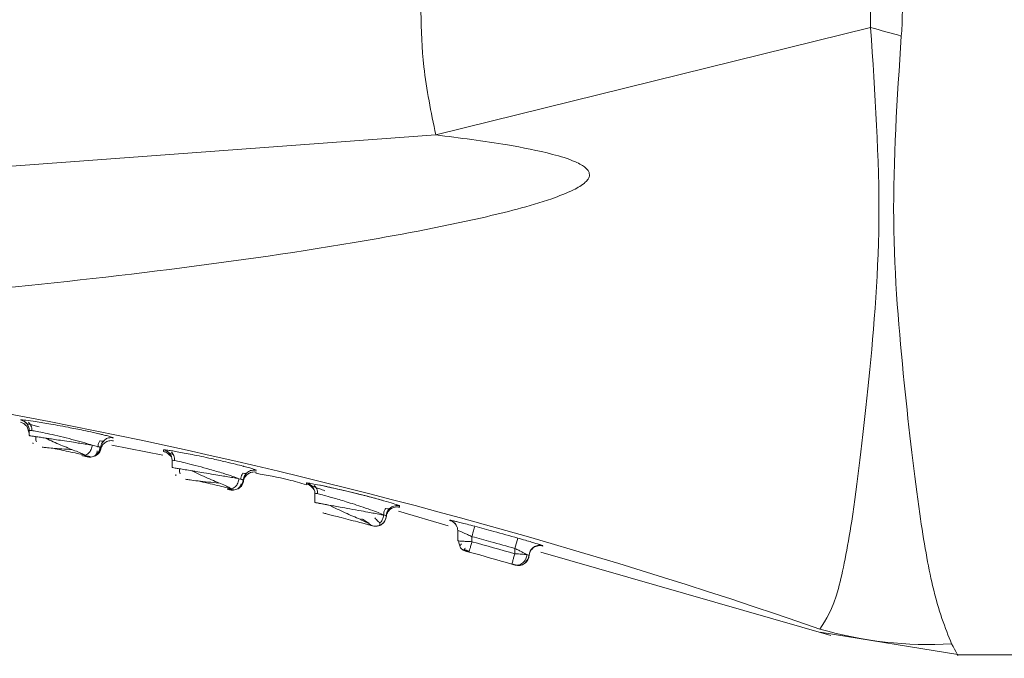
# Model space of a CAD drawing. Header units: millimetres. Extents: x -445 to 1926, y -59 to 420.
# Tile 42 of 44: x 1884.82 to 1898.6, y 155.53 to 164.48. Entities that reach past the tile are written whole.
import ezdxf

# ---------------------------------------------------------------- set-up
doc = ezdxf.new("R2010")
doc.units = ezdxf.units.MM
doc.linetypes.add('SLD-Solid', pattern=[0])

msp = doc.modelspace()

# ---------------------------------------------------------------- linework, layer by layer
at = {"color": 7, "linetype": 'SLD-Solid', "lineweight": 18}
for p, q in [((1896.73, 164.366), (1890.643, 162.863)), ((1875.449, 161.74), (1890.643, 162.863)), ((1884.949, 158.688), (1884.914, 158.787)), ((1884.936, 158.776), (1884.94, 158.774)), ((1884.949, 158.725), (1884.949, 158.652)), ((1884.949, 158.725), (1884.949, 158.693)), ((1885.002, 158.551), (1885.005, 158.535)), ((1886.128, 158.621), (1886.128, 158.621)), ((1885.831, 158.519), (1885.907, 158.5)), ((1886.108, 158.519), (1886.82, 158.379)), ((1886.83, 158.454), (1886.83, 158.431)), ((1885.73, 158.375), (1885.804, 158.359)), ((1885.738, 158.378), (1885.731, 158.375)), ((1885.768, 158.354), (1885.773, 158.353)), ((1886.917, 158.377), (1886.94, 158.356)), ((1886.949, 158.307), (1886.949, 158.205)), ((1886.949, 158.307), (1886.949, 158.286)), ((1888.132, 158.167), (1888.132, 158.167)), ((1887.002, 158.106), (1887.001, 158.091)), ((1887.886, 158.049), (1887.907, 158.043)), ((1887.949, 158.03), (1887.949, 158.03)), ((1887.764, 157.893), (1887.766, 157.892)), ((1887.774, 157.904), (1887.814, 157.895)), ((1888.833, 157.989), (1888.834, 157.974)), ((1888.917, 157.92), (1888.941, 157.891)), ((1888.949, 157.843), (1888.949, 157.715)), ((1888.949, 157.843), (1888.949, 157.829)), ((1890.119, 157.592), (1890.816, 157.391)), ((1889.949, 157.528), (1889.949, 157.528)), ((1889.949, 157.528), (1889.949, 157.528)), ((1890.837, 157.469), (1890.837, 157.465)), ((1889.824, 157.386), (1889.825, 157.386)), ((1890.918, 157.411), (1890.941, 157.371)), ((1890.949, 157.324), (1890.949, 157.181)), ((1890.949, 157.324), (1890.949, 157.32)), ((1891.149, 157.237), (1891.149, 157.167)), ((1891.789, 157.218), (1891.749, 157.073)), ((1891.046, 157.04), (1891.046, 157.04)), ((1891.749, 157.073), (1891.749, 156.998)), ((1892.139, 157.111), (1892.114, 157.121)), ((1891.944, 156.977), (1891.939, 156.979)), ((1891.954, 157.005), (1891.949, 156.975)), ((1892.114, 157.018), (1896.173, 155.852)), ((1891.703, 156.859), (1891.708, 156.858)), ((1891.755, 156.844), (1891.758, 156.844)), ((1891.758, 156.84), (1891.757, 156.84)), ((1891.777, 156.838), (1891.78, 156.837)), ((1891.803, 156.841), (1891.818, 156.837)), ((1891.821, 156.835), (1891.815, 156.835)), ((1896.023, 155.902), (1897.98, 155.585)), ((1897.948, 155.585), (1912.549, 155.585))]:
    msp.add_line(p, q, dxfattribs=at)
at = {"color": 7, "linetype": 'SLD-Solid', "lineweight": 18, "flags": 128}
for points in [[(1885.828, 158.353), (1885.799, 158.351), (1885.768, 158.354)], [(1887.826, 157.891), (1887.796, 157.889), (1887.764, 157.893)], [(1891.188, 157.382), (1891.187, 157.379), (1891.184, 157.37), (1891.181, 157.356), (1891.176, 157.338), (1891.17, 157.317), (1891.163, 157.292), (1891.156, 157.265), (1891.149, 157.237)], [(1891.826, 156.836), (1891.824, 156.836), (1891.821, 156.835)]]:
    msp.add_lwpolyline(points, dxfattribs=at)
at = {"color": 7, "linetype": 'SLD-Solid', "lineweight": 18}
for centre, radius, start, end in [((1941.317, 323.385), 165.151, 254.33704, 254.49179), ((1869.99, 80.726), 79.595, 70.91041, 86.06764), ((1884.799, 158.725), 0.15, 0.0073, 79.4971), ((1886.799, 158.307), 0.15, 0.0064, 78.0251), ((1888.799, 157.843), 0.15, 0.0057, 76.5886), ((1890.099, 157.522), 0.15, 97.5493, 177.8577), ((1890.799, 157.324), 0.15, 29.185, 75.0959), ((1890.799, 157.324), 0.15, 0.0051, 29.1784), ((1864.264, 60.693), 100.15, 74.07145, 74.4281), ((1892.099, 156.967), 0.15, 74.1953, 165.2371), ((1864.264, 60.693), 100, 74.07145, 74.4281), ((1897.542, 161.158), 5.431, 253.7437, 273.4003)]:
    msp.add_arc(centre, radius, start, end, dxfattribs=at)
for points, knots in [([(1890.643, 162.863), (1890.577, 163.18), (1890.457, 163.748), (1890.441, 164.328), (1890.434, 164.585)], [0, 0, 0, 0, 0.556738, 1, 1, 1, 1]), ([(1896.73, 164.585), (1896.73, 164.544), (1896.731, 164.471), (1896.73, 164.398), (1896.73, 164.366)], [0, 0, 0, 0, 0.56272, 1, 1, 1, 1]), ([(1897.175, 164.585), (1897.174, 164.522), (1897.173, 164.408), (1897.164, 164.296), (1897.16, 164.246)], [0, 0, 0, 0, 0.558771, 1, 1, 1, 1]), ([(1896.73, 164.366), (1896.792, 163.448), (1896.914, 161.64), (1896.692, 159.223), (1896.492, 157.508), (1896.257, 156.3), (1896.107, 156.074), (1896.021, 155.944)], [0, 0, 0, 0, 0.215583, 0.424685, 0.63353, 0.789403, 1, 1, 1, 1]), ([(1897.16, 164.246), (1897.103, 163.375), (1896.99, 161.649), (1897.2, 159.33), (1897.393, 157.634), (1897.62, 156.348), (1897.774, 155.961), (1897.864, 155.737)], [0, 0, 0, 0, 0.2154963, 0.427053, 0.6352748, 0.7887325, 1, 1, 1, 1]), ([(1875.449, 160.281), (1877.286, 160.317), (1881.063, 160.391), (1885.747, 160.802), (1889.187, 161.285), (1891.027, 161.631), (1892.056, 161.886), (1892.533, 162.068), (1892.706, 162.165), (1892.774, 162.238), (1892.795, 162.282), (1892.795, 162.326), (1892.775, 162.367), (1892.735, 162.408), (1892.674, 162.448), (1892.525, 162.521), (1892.179, 162.623), (1891.527, 162.75), (1890.978, 162.82), (1890.643, 162.863)], [0, 0, 0, 0, 0.277154, 0.569443, 0.709641, 0.801655, 0.852576, 0.869317, 0.879228, 0.882226, 0.884534, 0.88657, 0.888768, 0.891501, 0.895083, 0.899771, 0.916625, 0.949186, 1, 1, 1, 1]), ([(1885.005, 158.853), (1884.957, 158.86), (1884.882, 158.87), (1884.834, 158.875), (1884.829, 158.873), (1884.826, 158.872)], [0, 0, 0, 0, 0.480755, 0.738426, 1, 1, 1, 1]), ([(1884.826, 158.872), (1884.842, 158.868), (1884.876, 158.859), (1884.9, 158.834), (1884.913, 158.822)], [0, 0, 0, 0, 0.493584, 1, 1, 1, 1]), ([(1884.826, 158.838), (1884.842, 158.833), (1884.876, 158.824), (1884.901, 158.798), (1884.914, 158.785)], [0, 0, 0, 0, 0.484347, 1, 1, 1, 1]), ([(1884.913, 158.823), (1884.916, 158.822), (1884.922, 158.819), (1884.959, 158.809), (1885.013, 158.794), (1885.063, 158.78), (1885.088, 158.773)], [0, 0, 0, 0, 0.235642, 0.493242, 0.748037, 1, 1, 1, 1]), ([(1884.941, 158.839), (1884.947, 158.832), (1884.96, 158.818), (1884.975, 158.79), (1884.986, 158.758), (1884.986, 158.734), (1884.986, 158.721)], [0, 0, 0, 0, 0.221284, 0.464206, 0.725639, 1, 1, 1, 1]), ([(1885.998, 158.66), (1885.983, 158.664), (1885.967, 158.668), (1885.94, 158.674), (1885.908, 158.682), (1885.832, 158.699), (1885.691, 158.729), (1885.518, 158.764), (1885.352, 158.795), (1885.225, 158.817), (1885.106, 158.837), (1885.041, 158.847), (1885.005, 158.853)], [0, 0, 0, 0, 0.069027, 0.07265, 0.103319, 0.190317, 0.329871, 0.521758, 0.650391, 0.767148, 0.871975, 1, 1, 1, 1]), ([(1885.831, 158.519), (1885.798, 158.529), (1885.727, 158.551), (1885.586, 158.589), (1885.427, 158.63), (1885.272, 158.667), (1885.136, 158.696), (1885.031, 158.716), (1884.962, 158.727), (1884.953, 158.726), (1884.949, 158.725)], [0, 0, 0, 0, 0.115982, 0.247937, 0.377278, 0.510915, 0.634615, 0.756254, 0.879415, 1, 1, 1, 1]), ([(1884.949, 158.652), (1884.95, 158.652), (1884.954, 158.651), (1884.985, 158.647), (1885.036, 158.639), (1885.099, 158.63), (1885.154, 158.621), (1885.179, 158.618)], [0, 0, 0, 0, 0.196782, 0.399595, 0.608598, 0.823934, 1, 1, 1, 1]), ([(1885.041, 158.638), (1885.041, 158.632), (1885.039, 158.616), (1885.043, 158.59), (1885.049, 158.572), (1885.052, 158.563)], [0, 0, 0, 0, 0.227109, 0.631224, 1, 1, 1, 1]), ([(1885.178, 158.618), (1885.189, 158.612), (1885.228, 158.591), (1885.311, 158.554), (1885.417, 158.509), (1885.52, 158.468), (1885.613, 158.432), (1885.691, 158.4), (1885.725, 158.384), (1885.741, 158.376)], [0, 0, 0, 0, 0.062189, 0.228163, 0.390944, 0.549829, 0.704498, 0.854885, 1, 1, 1, 1]), ([(1885.179, 158.618), (1885.198, 158.615), (1885.244, 158.608), (1885.335, 158.594), (1885.448, 158.577), (1885.56, 158.56), (1885.666, 158.544), (1885.756, 158.53), (1885.807, 158.523), (1885.831, 158.519)], [0, 0, 0, 0, 0.096171, 0.233662, 0.390474, 0.570203, 0.696639, 0.85545, 1, 1, 1, 1]), ([(1885.911, 158.49), (1885.912, 158.502), (1885.914, 158.526), (1885.925, 158.556), (1885.936, 158.571), (1885.94, 158.577)], [0, 0, 0, 0, 0.3954501, 0.7722303, 1, 1, 1, 1]), ([(1885.911, 158.49), (1885.912, 158.502), (1885.915, 158.526), (1885.925, 158.556), (1885.936, 158.571), (1885.94, 158.577)], [0, 0, 0, 0, 0.395466, 0.772257, 1, 1, 1, 1]), ([(1885.94, 158.577), (1885.94, 158.577), (1885.957, 158.574), (1885.977, 158.572), (1885.984, 158.573), (1885.987, 158.574)], [0, 0, 0, 0, 0.013257, 0.505317, 1, 1, 1, 1]), ([(1885.949, 158.444), (1885.951, 158.456), (1885.954, 158.479), (1885.972, 158.517), (1886.007, 158.556), (1886.054, 158.578), (1886.097, 158.584), (1886.119, 158.58), (1886.131, 158.578)], [0, 0, 0, 0, 0.136954, 0.267626, 0.5, 0.732374, 0.863046, 1, 1, 1, 1]), ([(1885.988, 158.571), (1885.982, 158.565), (1885.967, 158.55), (1885.955, 158.52), (1885.951, 158.498), (1885.949, 158.487)], [0, 0, 0, 0, 0.293529, 0.638416, 1, 1, 1, 1]), ([(1886.128, 158.621), (1886.117, 158.622), (1886.094, 158.625), (1886.053, 158.619), (1886.013, 158.603), (1885.995, 158.579), (1885.988, 158.571)], [0, 0, 0, 0, 0.2203952, 0.4306129, 0.8047636, 1, 1, 1, 1]), ([(1886.128, 158.621), (1886.12, 158.625), (1886.107, 158.632), (1886.048, 158.648), (1886.01, 158.657), (1885.998, 158.66)], [0, 0, 0, 0, 0.551907, 0.861243, 1, 1, 1, 1]), ([(1885.133, 158.492), (1885.148, 158.489), (1885.181, 158.484), (1885.28, 158.476), (1885.408, 158.466), (1885.501, 158.459), (1885.549, 158.456)], [0, 0, 0, 0, 0.225934, 0.469892, 0.728928, 1, 1, 1, 1]), ([(1885.281, 158.476), (1885.322, 158.467), (1885.404, 158.449), (1885.532, 158.422), (1885.651, 158.396), (1885.711, 158.383), (1885.742, 158.376)], [0, 0, 0, 0, 0.249881, 0.499717, 0.749702, 1, 1, 1, 1]), ([(1885.831, 158.519), (1885.83, 158.509), (1885.827, 158.489), (1885.817, 158.458), (1885.801, 158.429), (1885.781, 158.405), (1885.759, 158.387), (1885.744, 158.38), (1885.738, 158.378)], [0, 0, 0, 0, 0.15729, 0.326168, 0.503762, 0.686052, 0.868334, 1, 1, 1, 1]), ([(1885.949, 158.487), (1885.948, 158.477), (1885.945, 158.457), (1885.933, 158.428), (1885.914, 158.401), (1885.889, 158.379), (1885.86, 158.361), (1885.838, 158.356), (1885.828, 158.353)], [0, 0, 0, 0, 0.1510679, 0.3127741, 0.4824406, 0.6563868, 0.8303331, 1, 1, 1, 1]), ([(1885.829, 158.353), (1885.839, 158.356), (1885.861, 158.362), (1885.885, 158.382), (1885.901, 158.408), (1885.902, 158.43), (1885.903, 158.441)], [0, 0, 0, 0, 0.237164, 0.485901, 0.741762, 1, 1, 1, 1]), ([(1885.878, 158.367), (1885.887, 158.373), (1885.906, 158.385), (1885.928, 158.41), (1885.944, 158.438), (1885.95, 158.457), (1885.953, 158.467)], [0, 0, 0, 0, 0.265346, 0.524013, 0.770275, 1, 1, 1, 1]), ([(1885.883, 158.383), (1885.892, 158.391), (1885.909, 158.406), (1885.927, 158.435), (1885.939, 158.465), (1885.941, 158.486), (1885.942, 158.496)], [0, 0, 0, 0, 0.266072, 0.525124, 0.771179, 1, 1, 1, 1]), ([(1885.907, 158.5), (1885.913, 158.498), (1885.932, 158.494), (1885.934, 158.493), (1885.935, 158.492)], [0, 0, 0, 0, 0.3121599, 1, 1, 1, 1]), ([(1885.935, 158.492), (1885.934, 158.493), (1885.932, 158.494), (1885.913, 158.498), (1885.907, 158.5)], [0, 0, 0, 0, 0.683688, 1, 1, 1, 1]), ([(1886.829, 158.431), (1886.845, 158.426), (1886.879, 158.416), (1886.903, 158.391), (1886.915, 158.378)], [0, 0, 0, 0, 0.484918, 1, 1, 1, 1]), ([(1888.132, 158.167), (1888.124, 158.171), (1888.112, 158.177), (1888.038, 158.199), (1887.982, 158.215), (1887.915, 158.232), (1887.835, 158.253), (1887.687, 158.288), (1887.521, 158.326), (1887.361, 158.36), (1887.193, 158.394), (1887.046, 158.422), (1886.937, 158.441), (1886.876, 158.451), (1886.837, 158.455), (1886.832, 158.454), (1886.83, 158.454)], [0, 0, 0, 0, 0.110611, 0.172342, 0.238205, 0.247621, 0.314107, 0.3903, 0.491869, 0.561418, 0.627803, 0.750448, 0.81342, 0.876012, 0.938203, 1, 1, 1, 1]), ([(1886.941, 158.42), (1886.947, 158.413), (1886.96, 158.399), (1886.976, 158.371), (1886.986, 158.338), (1886.986, 158.314), (1886.986, 158.301)], [0, 0, 0, 0, 0.220863, 0.463706, 0.725336, 1, 1, 1, 1]), ([(1885.738, 158.377), (1885.729, 158.374), (1885.711, 158.369), (1885.693, 158.371), (1885.684, 158.372)], [0, 0, 0, 0, 0.487939, 1, 1, 1, 1]), ([(1885.684, 158.372), (1885.711, 158.366), (1885.758, 158.356), (1885.765, 158.355), (1885.768, 158.354)], [0, 0, 0, 0, 0.581601, 1, 1, 1, 1]), ([(1885.828, 158.353), (1885.817, 158.352), (1885.797, 158.349), (1885.777, 158.352), (1885.768, 158.354)], [0, 0, 0, 0, 0.517006, 1, 1, 1, 1]), ([(1886.912, 158.406), (1886.915, 158.405), (1886.922, 158.402), (1886.943, 158.395), (1886.964, 158.389), (1886.965, 158.389)], [0, 0, 0, 0, 0.463705, 0.970128, 1, 1, 1, 1]), ([(1887.886, 158.049), (1887.858, 158.06), (1887.8, 158.081), (1887.657, 158.127), (1887.488, 158.177), (1887.312, 158.226), (1887.163, 158.264), (1887.044, 158.292), (1886.964, 158.308), (1886.954, 158.307), (1886.949, 158.307)], [0, 0, 0, 0, 0.113656, 0.237423, 0.386818, 0.512713, 0.640144, 0.756119, 0.879699, 1, 1, 1, 1]), ([(1886.949, 158.205), (1886.951, 158.205), (1886.955, 158.204), (1886.991, 158.198), (1887.05, 158.189), (1887.127, 158.176), (1887.195, 158.165), (1887.227, 158.159)], [0, 0, 0, 0, 0.190211, 0.387491, 0.592051, 0.80408, 1, 1, 1, 1]), ([(1887.055, 158.188), (1887.054, 158.184), (1887.052, 158.169), (1887.054, 158.144), (1887.06, 158.126), (1887.062, 158.117)], [0, 0, 0, 0, 0.158526, 0.599092, 1, 1, 1, 1]), ([(1887.225, 158.16), (1887.233, 158.156), (1887.274, 158.135), (1887.361, 158.095), (1887.474, 158.045), (1887.582, 158), (1887.675, 157.961), (1887.748, 157.927), (1887.773, 157.912), (1887.785, 157.905)], [0, 0, 0, 0, 0.0420362, 0.2110653, 0.3770787, 0.5393743, 0.6975898, 0.851524, 1, 1, 1, 1]), ([(1887.227, 158.159), (1887.246, 158.156), (1887.297, 158.148), (1887.404, 158.13), (1887.528, 158.11), (1887.642, 158.091), (1887.74, 158.074), (1887.825, 158.06), (1887.866, 158.053), (1887.886, 158.049)], [0, 0, 0, 0, 0.086392, 0.235355, 0.415872, 0.570521, 0.699916, 0.856205, 1, 1, 1, 1]), ([(1887.949, 158.001), (1887.95, 158.013), (1887.953, 158.037), (1887.967, 158.068), (1887.986, 158.094), (1888.009, 158.114), (1888.035, 158.13), (1888.065, 158.14), (1888.099, 158.145), (1888.122, 158.141), (1888.134, 158.139)], [0, 0, 0, 0, 0.136997, 0.267593, 0.389104, 0.5, 0.610896, 0.732406, 0.863003, 1, 1, 1, 1]), ([(1888.132, 158.167), (1888.12, 158.169), (1888.097, 158.172), (1888.063, 158.167), (1888.034, 158.157), (1888.009, 158.142), (1887.995, 158.129), (1887.989, 158.123)], [0, 0, 0, 0, 0.227814, 0.444902, 0.646953, 0.831513, 1, 1, 1, 1]), ([(1887.139, 158.042), (1887.158, 158.038), (1887.198, 158.031), (1887.313, 158.017), (1887.456, 158.002), (1887.555, 157.993), (1887.606, 157.988)], [0, 0, 0, 0, 0.22538, 0.469246, 0.728468, 1, 1, 1, 1]), ([(1887.313, 158.018), (1887.358, 158.007), (1887.449, 157.986), (1887.583, 157.954), (1887.703, 157.925), (1887.755, 157.912), (1887.782, 157.906)], [0, 0, 0, 0, 0.24968, 0.499412, 0.74946, 1, 1, 1, 1]), ([(1887.886, 158.049), (1887.885, 158.039), (1887.883, 158.018), (1887.872, 157.987), (1887.855, 157.958), (1887.832, 157.933), (1887.807, 157.915), (1887.79, 157.909), (1887.782, 157.907)], [0, 0, 0, 0, 0.156575, 0.325278, 0.503159, 0.686007, 0.868851, 1, 1, 1, 1]), ([(1887.949, 158.03), (1887.948, 158.02), (1887.945, 157.999), (1887.933, 157.969), (1887.915, 157.941), (1887.889, 157.917), (1887.859, 157.899), (1887.837, 157.894), (1887.826, 157.891)], [0, 0, 0, 0, 0.150158, 0.311536, 0.481369, 0.655768, 0.830167, 1, 1, 1, 1]), ([(1887.886, 157.92), (1887.895, 157.928), (1887.913, 157.944), (1887.931, 157.974), (1887.942, 158.005), (1887.944, 158.026), (1887.945, 158.037)], [0, 0, 0, 0, 0.266918, 0.526412, 0.772222, 1, 1, 1, 1]), ([(1887.886, 157.92), (1887.895, 157.928), (1887.913, 157.944), (1887.931, 157.974), (1887.942, 158.005), (1887.944, 158.026), (1887.945, 158.037)], [0, 0, 0, 0, 0.266918, 0.526413, 0.772223, 1, 1, 1, 1]), ([(1887.891, 157.917), (1887.9, 157.925), (1887.918, 157.94), (1887.936, 157.969), (1887.948, 157.999), (1887.951, 158.02), (1887.952, 158.03)], [0, 0, 0, 0, 0.266307, 0.52548, 0.771467, 1, 1, 1, 1]), ([(1887.907, 158.043), (1887.917, 158.04), (1887.936, 158.035), (1887.939, 158.033), (1887.941, 158.033)], [0, 0, 0, 0, 0.519273, 1, 1, 1, 1]), ([(1887.941, 158.033), (1887.939, 158.033), (1887.936, 158.035), (1887.917, 158.04), (1887.907, 158.043)], [0, 0, 0, 0, 0.481261, 1, 1, 1, 1]), ([(1887.911, 158.038), (1887.912, 158.05), (1887.915, 158.075), (1887.926, 158.105), (1887.937, 158.121), (1887.941, 158.127)], [0, 0, 0, 0, 0.390091, 0.761615, 1, 1, 1, 1]), ([(1887.911, 158.038), (1887.912, 158.05), (1887.915, 158.075), (1887.926, 158.105), (1887.937, 158.121), (1887.941, 158.127)], [0, 0, 0, 0, 0.390091, 0.761612, 1, 1, 1, 1]), ([(1887.941, 158.127), (1887.942, 158.127), (1887.959, 158.124), (1887.978, 158.122), (1887.985, 158.123), (1887.989, 158.124)], [0, 0, 0, 0, 0.01423, 0.530457, 1, 1, 1, 1]), ([(1887.989, 158.123), (1887.989, 158.122), (1887.98, 158.115), (1887.968, 158.095), (1887.953, 158.065), (1887.95, 158.041), (1887.949, 158.03)], [0, 0, 0, 0, 0.024242, 0.328983, 0.656403, 1, 1, 1, 1]), ([(1888.124, 158.124), (1888.277, 158.098), (1888.516, 158.058), (1888.747, 157.987), (1888.83, 157.962)], [0, 0, 0, 0, 0.642536, 1, 1, 1, 1]), ([(1887.72, 157.904), (1887.735, 157.9), (1887.754, 157.895), (1887.758, 157.894), (1887.759, 157.894)], [0, 0, 0, 0, 0.812796, 1, 1, 1, 1]), ([(1887.774, 157.904), (1887.767, 157.903), (1887.748, 157.899), (1887.73, 157.902), (1887.72, 157.904)], [0, 0, 0, 0, 0.417247, 1, 1, 1, 1]), ([(1887.826, 157.891), (1887.815, 157.89), (1887.794, 157.887), (1887.774, 157.891), (1887.764, 157.893)], [0, 0, 0, 0, 0.518009, 1, 1, 1, 1]), ([(1887.782, 157.907), (1887.78, 157.905), (1887.777, 157.904), (1887.774, 157.904), (1887.774, 157.904)], [0, 0, 0, 0, 0.962884, 1, 1, 1, 1]), ([(1887.826, 157.891), (1887.837, 157.894), (1887.86, 157.9), (1887.888, 157.92), (1887.909, 157.946), (1887.915, 157.967), (1887.918, 157.978)], [0, 0, 0, 0, 0.239785, 0.489965, 0.745228, 1, 1, 1, 1]), ([(1890.136, 157.668), (1890.132, 157.67), (1890.123, 157.676), (1890.049, 157.701), (1889.914, 157.741), (1889.731, 157.791), (1889.544, 157.839), (1889.352, 157.885), (1889.17, 157.926), (1889.013, 157.96), (1888.909, 157.98), (1888.845, 157.99), (1888.837, 157.989), (1888.833, 157.989)], [0, 0, 0, 0, 0.076965, 0.166947, 0.269919, 0.38582, 0.476343, 0.553972, 0.670083, 0.757758, 0.841976, 0.922725, 1, 1, 1, 1]), ([(1888.833, 157.974), (1888.848, 157.969), (1888.881, 157.958), (1888.904, 157.933), (1888.917, 157.92)], [0, 0, 0, 0, 0.4854566, 1, 1, 1, 1]), ([(1888.91, 157.944), (1888.913, 157.943), (1888.92, 157.94), (1888.958, 157.927), (1889.014, 157.908), (1889.064, 157.89), (1889.09, 157.881)], [0, 0, 0, 0, 0.236196, 0.493972, 0.748534, 1, 1, 1, 1]), ([(1888.941, 157.955), (1888.947, 157.949), (1888.961, 157.935), (1888.976, 157.906), (1888.986, 157.873), (1888.987, 157.848), (1888.987, 157.835)], [0, 0, 0, 0, 0.220528, 0.463352, 0.725174, 1, 1, 1, 1]), ([(1889.022, 157.957), (1889.024, 157.957), (1889.075, 157.947), (1889.147, 157.931), (1889.217, 157.915)], [0, 0, 0, 0, 0.038155, 1, 1, 1, 1]), ([(1889.269, 157.904), (1889.299, 157.897), (1889.376, 157.879), (1889.529, 157.842), (1889.698, 157.8), (1889.834, 157.763), (1889.895, 157.746), (1889.917, 157.74)], [0, 0, 0, 0, 0.137788, 0.3514921, 0.6548378, 0.8791823, 1, 1, 1, 1]), ([(1889.949, 157.528), (1889.944, 157.53), (1889.934, 157.533), (1889.863, 157.563), (1889.759, 157.603), (1889.636, 157.646), (1889.506, 157.689), (1889.36, 157.736), (1889.207, 157.781), (1889.074, 157.817), (1888.997, 157.836), (1888.956, 157.845), (1888.951, 157.844), (1888.949, 157.843)], [0, 0, 0, 0, 0.097412, 0.195192, 0.283283, 0.385949, 0.467621, 0.542376, 0.671702, 0.771138, 0.863853, 0.93221, 1, 1, 1, 1]), ([(1888.949, 157.715), (1888.95, 157.715), (1888.955, 157.714), (1888.994, 157.707), (1889.076, 157.692), (1889.191, 157.672), (1889.315, 157.649), (1889.447, 157.625), (1889.591, 157.599), (1889.712, 157.577), (1889.811, 157.559), (1889.886, 157.544), (1889.939, 157.538), (1889.945, 157.531), (1889.949, 157.528)], [0, 0, 0, 0, 0.061637, 0.135937, 0.234718, 0.342751, 0.406691, 0.49335, 0.597244, 0.682352, 0.747605, 0.837926, 0.917039, 1, 1, 1, 1]), ([(1889.206, 157.669), (1889.166, 157.676), (1889.089, 157.69), (1889.006, 157.705), (1888.977, 157.71), (1888.964, 157.712)], [0, 0, 0, 0, 0.351133, 0.68432, 1, 1, 1, 1]), ([(1889.163, 157.675), (1889.186, 157.662), (1889.241, 157.633), (1889.343, 157.585), (1889.454, 157.535), (1889.559, 157.491), (1889.65, 157.45), (1889.692, 157.429), (1889.713, 157.419)], [0, 0, 0, 0, 0.1368179, 0.3186321, 0.4961681, 0.6691239, 0.8374562, 1, 1, 1, 1]), ([(1889.91, 157.54), (1889.912, 157.553), (1889.914, 157.578), (1889.926, 157.609), (1889.938, 157.625), (1889.942, 157.631)], [0, 0, 0, 0, 0.3880977, 0.7577389, 1, 1, 1, 1]), ([(1889.942, 157.631), (1889.943, 157.631), (1889.96, 157.628), (1889.98, 157.626), (1889.987, 157.627), (1889.991, 157.628)], [0, 0, 0, 0, 0.0147045, 0.5305462, 1, 1, 1, 1]), ([(1890.136, 157.668), (1890.126, 157.67), (1890.105, 157.674), (1890.072, 157.671), (1890.039, 157.661), (1890.008, 157.643), (1889.982, 157.619), (1889.963, 157.59), (1889.952, 157.559), (1889.95, 157.538), (1889.949, 157.528)], [0, 0, 0, 0, 0.11405, 0.236992, 0.366668, 0.499995, 0.633322, 0.763001, 0.885946, 1, 1, 1, 1]), ([(1889.949, 157.508), (1889.95, 157.518), (1889.952, 157.54), (1889.963, 157.571), (1889.982, 157.6), (1890.008, 157.625), (1890.04, 157.643), (1890.073, 157.652), (1890.106, 157.655), (1890.127, 157.65), (1890.137, 157.648)], [0, 0, 0, 0, 0.113822, 0.236712, 0.366489, 0.500005, 0.63352, 0.763294, 0.886181, 1, 1, 1, 1]), ([(1890.136, 157.65), (1890.136, 157.649), (1890.136, 157.643), (1890.136, 157.656), (1890.136, 157.668)], [0, 0, 0, 0, 0.0577021, 1, 1, 1, 1]), ([(1889.061, 157.57), (1889.063, 157.57), (1889.065, 157.569), (1889.09, 157.563), (1889.139, 157.55), (1889.218, 157.53), (1889.323, 157.503), (1889.453, 157.469), (1889.57, 157.438), (1889.657, 157.416), (1889.715, 157.4), (1889.753, 157.39), (1889.758, 157.389), (1889.76, 157.388)], [0, 0, 0, 0, 0.0579524, 0.1286813, 0.2210562, 0.3087858, 0.4144579, 0.5358371, 0.6629068, 0.7472331, 0.8315533, 0.9157936, 1, 1, 1, 1]), ([(1889.607, 157.489), (1889.629, 157.475), (1889.672, 157.449), (1889.714, 157.418), (1889.734, 157.4), (1889.733, 157.398), (1889.733, 157.398)], [0, 0, 0, 0, 0.298007, 0.586144, 0.860514, 1, 1, 1, 1]), ([(1889.949, 157.528), (1889.948, 157.518), (1889.946, 157.497), (1889.934, 157.466), (1889.915, 157.436), (1889.889, 157.412), (1889.858, 157.394), (1889.824, 157.384), (1889.791, 157.382), (1889.771, 157.386), (1889.76, 157.388)], [0, 0, 0, 0, 0.113949, 0.236874, 0.366604, 0.500025, 0.633441, 0.763161, 0.88607, 1, 1, 1, 1]), ([(1889.835, 157.389), (1889.844, 157.392), (1889.863, 157.399), (1889.86, 157.422), (1889.836, 157.454), (1889.805, 157.484), (1889.788, 157.5)], [0, 0, 0, 0, 0.2184, 0.470379, 0.731001, 1, 1, 1, 1]), ([(1889.948, 157.528), (1889.947, 157.516), (1889.945, 157.492), (1889.93, 157.46), (1889.912, 157.433), (1889.889, 157.412), (1889.863, 157.397), (1889.84, 157.388), (1889.826, 157.387), (1889.824, 157.386)], [0, 0, 0, 0, 0.180011, 0.350823, 0.508937, 0.65257, 0.798308, 0.958432, 1, 1, 1, 1]), ([(1889.855, 157.424), (1889.862, 157.431), (1889.877, 157.445), (1889.895, 157.473), (1889.908, 157.506), (1889.91, 157.529), (1889.911, 157.541)], [0, 0, 0, 0, 0.22661, 0.476488, 0.746244, 1, 1, 1, 1]), ([(1890.836, 157.465), (1890.852, 157.46), (1890.883, 157.449), (1890.906, 157.424), (1890.918, 157.411)], [0, 0, 0, 0, 0.486024, 1, 1, 1, 1]), ([(1891.188, 157.382), (1891.151, 157.392), (1891.084, 157.41), (1890.997, 157.432), (1890.933, 157.448), (1890.883, 157.46), (1890.845, 157.468), (1890.84, 157.469), (1890.837, 157.469)], [0, 0, 0, 0, 0.202596, 0.375556, 0.525095, 0.653417, 0.825697, 1, 1, 1, 1]), ([(1889.889, 157.412), (1889.879, 157.406), (1889.858, 157.393), (1889.824, 157.384), (1889.79, 157.382), (1889.77, 157.386), (1889.759, 157.389)], [0, 0, 0, 0, 0.266132, 0.525092, 0.771025, 1, 1, 1, 1]), ([(1891.149, 157.237), (1891.128, 157.247), (1891.09, 157.265), (1891.04, 157.287), (1891.004, 157.303), (1890.975, 157.315), (1890.953, 157.323), (1890.95, 157.324), (1890.949, 157.324)], [0, 0, 0, 0, 0.208534, 0.384438, 0.534523, 0.661705, 0.83048, 1, 1, 1, 1]), ([(1891.789, 157.218), (1891.677, 157.249), (1891.477, 157.304), (1891.276, 157.358), (1891.188, 157.382)], [0, 0, 0, 0, 0.558043, 1, 1, 1, 1]), ([(1890.964, 157.178), (1890.964, 157.169), (1890.964, 157.15), (1890.972, 157.122), (1890.98, 157.106), (1890.984, 157.098)], [0, 0, 0, 0, 0.330466, 0.678163, 1, 1, 1, 1]), ([(1891.749, 157.073), (1891.637, 157.104), (1891.437, 157.159), (1891.237, 157.213), (1891.149, 157.237)], [0, 0, 0, 0, 0.558045, 1, 1, 1, 1]), ([(1892.114, 157.121), (1892.094, 157.128), (1892.06, 157.139), (1891.98, 157.163), (1891.894, 157.188), (1891.825, 157.207), (1891.789, 157.218)], [0, 0, 0, 0, 0.308775, 0.500836, 0.732465, 1, 1, 1, 1]), ([(1891.004, 157.136), (1890.997, 157.13), (1890.984, 157.118), (1890.979, 157.101), (1890.984, 157.084), (1890.997, 157.072), (1891.002, 157.067)], [0, 0, 0, 0, 0.291661, 0.563315, 0.818731, 1, 1, 1, 1]), ([(1891.003, 157.068), (1891.007, 157.064), (1891.022, 157.049), (1891.043, 157.042), (1891.058, 157.037)], [0, 0, 0, 0, 0.247829, 1, 1, 1, 1]), ([(1891.034, 157.058), (1891.04, 157.056), (1891.051, 157.053), (1891.072, 157.046), (1891.094, 157.04), (1891.109, 157.035), (1891.116, 157.033)], [0, 0, 0, 0, 0.254798, 0.506107, 0.754339, 1, 1, 1, 1]), ([(1891.067, 157.035), (1891.065, 157.035), (1891.059, 157.036), (1891.051, 157.04), (1891.043, 157.045), (1891.038, 157.053), (1891.04, 157.065), (1891.052, 157.073), (1891.058, 157.078)], [0, 0, 0, 0, 0.051535, 0.174508, 0.301074, 0.432247, 0.708116, 1, 1, 1, 1]), ([(1891.058, 157.037), (1891.059, 157.037), (1891.06, 157.036), (1891.068, 157.034), (1891.077, 157.032), (1891.087, 157.029), (1891.097, 157.026), (1891.105, 157.024), (1891.108, 157.023)], [0, 0, 0, 0, 0.216784, 0.429725, 0.57505, 0.713795, 0.853095, 1, 1, 1, 1]), ([(1891.116, 157.05), (1891.114, 157.044), (1891.109, 157.026), (1891.109, 157.024), (1891.108, 157.023)], [0, 0, 0, 0, 0.333333, 1, 1, 1, 1]), ([(1891.149, 157.167), (1891.143, 157.149), (1891.133, 157.111), (1891.119, 157.062), (1891.114, 157.044), (1891.112, 157.035)], [0, 0, 0, 0, 0.338543, 0.677087, 1, 1, 1, 1]), ([(1891.918, 156.986), (1891.909, 156.991), (1891.89, 157.002), (1891.85, 157.023), (1891.802, 157.047), (1891.767, 157.064), (1891.749, 157.073)], [0, 0, 0, 0, 0.214535, 0.47356, 0.720349, 1, 1, 1, 1]), ([(1891.949, 156.969), (1891.95, 156.979), (1891.952, 157), (1891.964, 157.032), (1891.984, 157.061), (1892.011, 157.085), (1892.043, 157.102), (1892.077, 157.111), (1892.11, 157.113), (1892.131, 157.108), (1892.141, 157.106)], [0, 0, 0, 0, 0.113729, 0.236596, 0.366411, 0.5, 0.633589, 0.763404, 0.886271, 1, 1, 1, 1]), ([(1892.14, 157.107), (1892.14, 157.106), (1892.14, 157.105), (1892.14, 157.108), (1892.139, 157.111)], [0, 0, 0, 0, 0.11845, 1, 1, 1, 1]), ([(1891.918, 156.986), (1891.916, 156.976), (1891.914, 156.955), (1891.902, 156.924), (1891.884, 156.894), (1891.861, 156.869), (1891.833, 156.85), (1891.804, 156.839), (1891.776, 156.836), (1891.758, 156.84), (1891.75, 156.842)], [0, 0, 0, 0, 0.113774, 0.236652, 0.366449, 0.500003, 0.633557, 0.763352, 0.886229, 1, 1, 1, 1]), ([(1891.949, 156.975), (1891.948, 156.965), (1891.945, 156.944), (1891.933, 156.913), (1891.913, 156.884), (1891.887, 156.86), (1891.855, 156.843), (1891.832, 156.838), (1891.821, 156.835)], [0, 0, 0, 0, 0.149286, 0.310346, 0.480337, 0.655173, 0.830009, 1, 1, 1, 1]), ([(1891.822, 156.836), (1891.834, 156.838), (1891.857, 156.844), (1891.887, 156.862), (1891.911, 156.887), (1891.92, 156.908), (1891.925, 156.919)], [0, 0, 0, 0, 0.241429, 0.493263, 0.748606, 1, 1, 1, 1]), ([(1891.885, 156.863), (1891.894, 156.87), (1891.913, 156.886), (1891.932, 156.916), (1891.944, 156.947), (1891.946, 156.969), (1891.947, 156.979)], [0, 0, 0, 0, 0.267472, 0.527266, 0.772918, 1, 1, 1, 1]), ([(1891.886, 156.861), (1891.896, 156.869), (1891.914, 156.884), (1891.933, 156.914), (1891.946, 156.945), (1891.948, 156.966), (1891.949, 156.977)], [0, 0, 0, 0, 0.267224, 0.526895, 0.772623, 1, 1, 1, 1]), ([(1891.887, 156.864), (1891.895, 156.872), (1891.913, 156.887), (1891.932, 156.916), (1891.944, 156.947), (1891.946, 156.969), (1891.947, 156.979)], [0, 0, 0, 0, 0.25463, 0.518986, 0.768941, 1, 1, 1, 1]), ([(1891.918, 156.986), (1891.927, 156.983), (1891.941, 156.979), (1891.944, 156.977), (1891.945, 156.977)], [0, 0, 0, 0, 0.661613, 1, 1, 1, 1]), ([(1891.707, 156.854), (1891.711, 156.853), (1891.719, 156.851), (1891.73, 156.847), (1891.741, 156.844), (1891.747, 156.843), (1891.75, 156.842)], [0, 0, 0, 0, 0.230223, 0.458076, 0.731449, 1, 1, 1, 1]), ([(1891.75, 156.842), (1891.752, 156.841), (1891.756, 156.84), (1891.757, 156.84), (1891.757, 156.84)], [0, 0, 0, 0, 0.731734, 1, 1, 1, 1]), ([(1891.821, 156.835), (1891.81, 156.834), (1891.789, 156.832), (1891.768, 156.837), (1891.758, 156.84)], [0, 0, 0, 0, 0.518969, 1, 1, 1, 1]), ([(1897.864, 155.737), (1897.92, 155.635), (1897.977, 155.534), (1897.948, 155.585), (1897.948, 155.585)], [0, 0, 0, 0, 0.999959, 1, 1, 1, 1])]:
    msp.add_open_spline(points, degree=3, knots=knots, dxfattribs=at)
for points in [[(1890.949, 157.181), (1890.952, 157.18), (1890.958, 157.178), (1891.004, 157.174), (1891.07, 157.171), (1891.122, 157.169), (1891.149, 157.167)], [(1891.749, 156.998), (1891.743, 156.979), (1891.732, 156.941), (1891.719, 156.894), (1891.709, 156.86), (1891.708, 156.856), (1891.707, 156.854)], [(1891.749, 156.998), (1891.765, 156.997), (1891.799, 156.995), (1891.846, 156.992), (1891.888, 156.989), (1891.908, 156.987), (1891.918, 156.986)]]:
    msp.add_open_spline(points, degree=3, dxfattribs=at)

doc.saveas('drawing.dxf')
